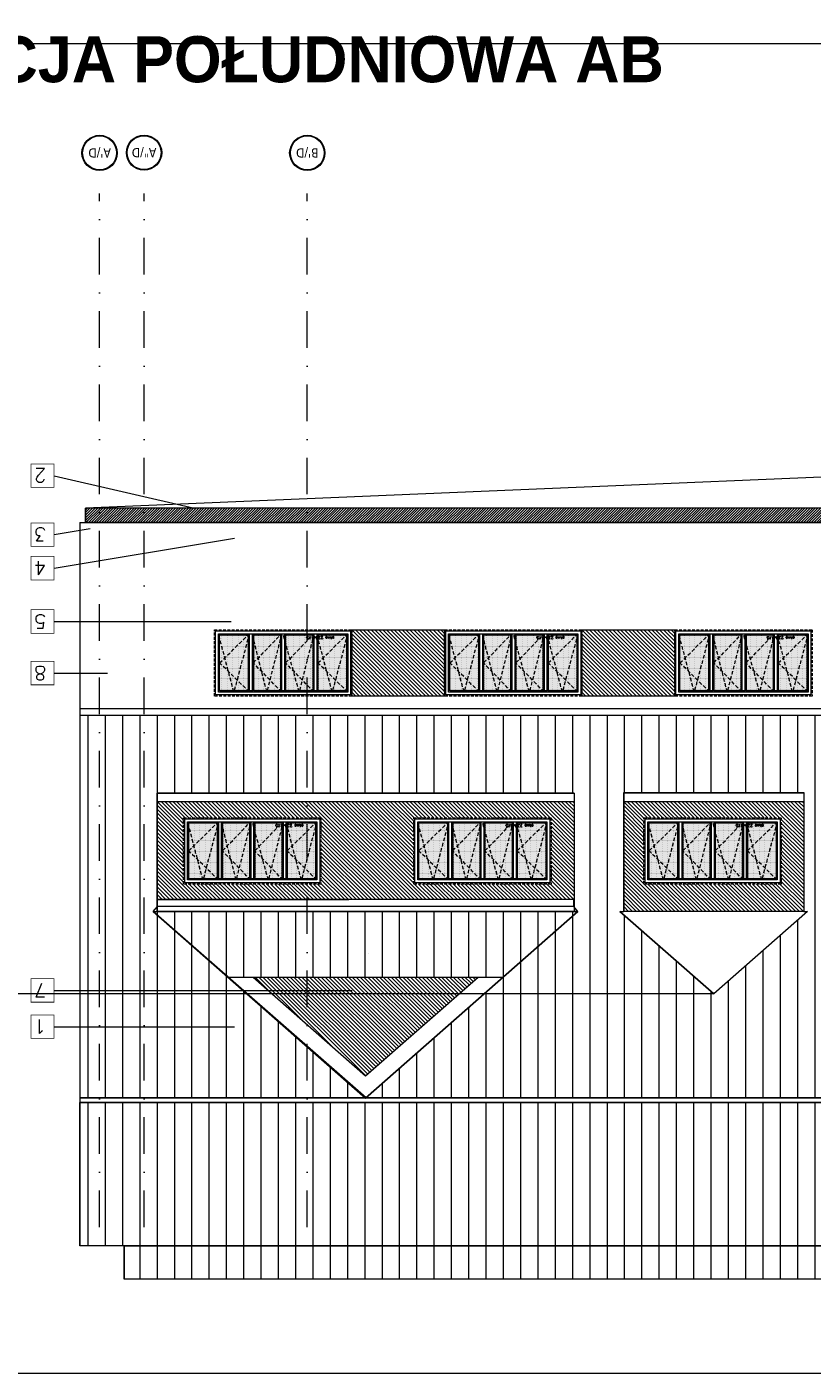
# Model space of a CAD drawing. Header units: millimetres. Extents: x -82287 to 177822, y -399756 to 0.
# Tile 208 of 228: x 57962 to 59323, y -205225 to -202891. Entities that reach past the tile are written whole.
import ezdxf
from ezdxf.enums import TextEntityAlignment as Align

# ---------------------------------------------------------------- set-up
doc = ezdxf.new("R2010")
doc.units = ezdxf.units.MM
doc.header["$MEASUREMENT"] = 0
for name, pattern in [('SUŁOSZOWA - PB 21 03$0$CACHE', [9.525, 6.35, -3.175]), ('SUŁOSZOWA - PB 21 03$0$CARKOVANA', [7.5, 5, -2.5]), ('SUŁOSZOWA - PB 21 03$0$DASHDOT', [25.4, 12.7, -6.35, 0, -6.35])]:
    doc.linetypes.add(name, pattern=pattern)
doc.layers.add('FL_XREF', color=252, linetype='Continuous')
for name, color, linetype, lineweight in [('SUŁOSZOWA - PB 21 03$0$! opisy okien elewacja', 251, 'Continuous', 0), ('SUŁOSZOWA - PB 21 03$0$!! 0_ Istn-okna', 251, 'Continuous', 0), ('SUŁOSZOWA - PB 21 03$0$!! 0_ Istn-sciany', 251, 'Continuous', 0), ('SUŁOSZOWA - PB 21 03$0$!! 0_ Opis', 251, 'Continuous', 0), ('SUŁOSZOWA - PB 21 03$0$!! 0_ WIDOK ELEWACJA', 251, 'Continuous', 0), ('SUŁOSZOWA - PB 21 03$0$!! 0_Opis_pom', 251, 'Continuous', 0), ('SUŁOSZOWA - PB 21 03$0$!! 1  WYDZIELENIE PPOŻ', 251, 'Continuous', 0), ('SUŁOSZOWA - PB 21 03$0$!! 1_ELEWACJA KOLOR', 251, 'Continuous', 0), ('SUŁOSZOWA - PB 21 03$0$!! 1_Hatch dach', 251, 'Continuous', 0), ('SUŁOSZOWA - PB 21 03$0$!! 1_OPIS POM NOWE', 251, 'Continuous', 0), ('SUŁOSZOWA - PB 21 03$0$!! 2_ELEWACJA COKÓŁ', 251, 'Continuous', 0), ('SUŁOSZOWA - PB 21 03$0$!! 2_TYNK OBRYS', 251, 'Continuous', 0), ('SUŁOSZOWA - PB 21 03$0$!!_1  OPISY ELEWACJE', 251, 'Continuous', 0), ('SUŁOSZOWA - PB 21 03$0$0-osie-liniA', 251, 'SUŁOSZOWA - PB 21 03$0$DASHDOT', 0), ('SUŁOSZOWA - PB 21 03$0$0-osie-tx', 251, 'Continuous', 0)]:
    doc.layers.add(name, color=color, linetype=linetype, lineweight=lineweight)
doc.layers.add('SUŁOSZOWA - PB 21 03$0$!! 0_ramki', color=251, linetype='Continuous', lineweight=0, plot=False)
doc.styles.add('SUŁOSZOWA - PB 21 03$0$ARIAL', font='tahoma.ttf')
doc.styles.add('SUŁOSZOWA - PB 21 03$0$STYLE10', font='arialbd.ttf')
doc.styles.add('SUŁOSZOWA - PB 21 03$0$TAHOMA', font='tahoma.ttf')
doc.styles.add('SUŁOSZOWA - PB 21 03$0$TXT', font='simplex.shx')
pattern_1 = [(90, (67938.474, -208996.977), (-30, 2e-15), [])]
pattern_2 = [(315, (0, 0), (3.36759605, 3.36759605), [])]

# ---------------------------------------------------------------- blocks, each defined once
blk = doc.blocks.new('SUŁOSZOWA - PB 21 03$0$OKNO 238 X 115')
at = {"layer": 'SUŁOSZOWA - PB 21 03$0$!! 1_Hatch dach', "true_color": 0x575757}
h = blk.add_hatch(dxfattribs=at)
h.set_pattern_fill('DOTS', color=251, angle=180)
h.set_pattern_definition([(180, (59136.3052, -192624.9467), (-0.79375, -1.5875), [0, -1.5875])])
h.paths.add_polyline_path([(49495, -204008.1), (49445.5, -204008.1), (49445.5, -203911.1), (49495, -203911.1)])
h = blk.add_hatch(dxfattribs=at)
h.set_pattern_fill('DOTS', color=251, angle=180)
h.set_pattern_definition([(180, (59194.8052, -192624.9467), (-0.79375, -1.5875), [0, -1.5875])])
h.paths.add_polyline_path([(49553.5, -204008.1), (49504, -204008.1), (49504, -203911.1), (49553.5, -203911.1)])
h = blk.add_hatch(dxfattribs=at)
h.set_pattern_fill('DOTS', color=251, angle=180)
h.set_pattern_definition([(180, (59250.8052, -192624.9467), (-0.79375, -1.5875), [0, -1.5875])])
h.paths.add_polyline_path([(49609.5, -204008.1), (49560, -204008.1), (49560, -203911.1), (49609.5, -203911.1)])
h = blk.add_hatch(dxfattribs=at)
h.set_pattern_fill('DOTS', color=251, angle=180)
h.set_pattern_definition([(180, (59306.8052, -192624.9467), (-0.79375, -1.5875), [0, -1.5875])])
h.paths.add_polyline_path([(49665.5, -204008.1), (49616, -204008.1), (49616, -203911.1), (49665.5, -203911.1)])
at = {"layer": 'SUŁOSZOWA - PB 21 03$0$!! 0_ Istn-okna', "linetype": 'SUŁOSZOWA - PB 21 03$0$CARKOVANA', "lineweight": 5}
blk.add_lwpolyline([(49674.5, -204017.1), (49436.5, -204017.1), (49436.5, -203902.1), (49674.5, -203902.1)], close=True, dxfattribs=at)
at = {"layer": 'SUŁOSZOWA - PB 21 03$0$!! 0_ Istn-okna'}
for points in [[(49672.5, -204015.1), (49438.5, -204015.1), (49438.5, -203904.1), (49672.5, -203904.1)], [(49667.5, -204010.1), (49443.5, -204010.1), (49443.5, -203909.1), (49667.5, -203909.1)]]:
    blk.add_lwpolyline(points, close=True, dxfattribs=at)
for points in [[(49495, -204008.1), (49445.5, -204008.1), (49445.5, -203911.1), (49495, -203911.1)], [(49495, -203911.1), (49495, -204008.1)], [(49497, -203909.1), (49497, -204010.1)], [(49502, -203909.1), (49502, -204010.1)], [(49504, -203911.1), (49551, -203911.1)], [(49504, -203911.1), (49504, -204008.1)], [(49551, -203911.1), (49551, -204008.1)], [(49553, -203909.1), (49553, -204010.1)], [(49558, -203909.1), (49558, -204010.1)], [(49560, -203911.1), (49607, -203911.1)], [(49560, -203911.1), (49560, -204008.1)], [(49607, -203911.1), (49607, -204008.1)], [(49609, -203909.1), (49609, -204010.1)], [(49614, -203909.1), (49614, -204010.1)], [(49616, -203911.1), (49665.5, -203911.1), (49665.5, -204008.1), (49616, -204008.1)], [(49616, -203911.1), (49616, -204008.1)], [(49502, -204008.1), (49497, -204008.1)], [(49551, -204008.1), (49504, -204008.1)], [(49558, -204008.1), (49553, -204008.1)], [(49607, -204008.1), (49560, -204008.1)], [(49614, -204008.1), (49609, -204008.1)]]:
    blk.add_lwpolyline(points, dxfattribs=at)
at = {"layer": 'SUŁOSZOWA - PB 21 03$0$!! 1_Hatch dach', "color": 251, "linetype": 'SUŁOSZOWA - PB 21 03$0$CACHE', "true_color": 0x575757}
for points in [[(49497, -203909.1), (49470.2, -204010.1), (49443.5, -203909.1)], [(49497, -204010.1), (49445.5, -203959.6), (49497, -203909.1)], [(49553, -203909.1), (49527.5, -204010.1), (49502, -203909.1)], [(49553, -204010.1), (49504, -203959.6), (49553, -203909.1)], [(49609, -203909.1), (49583.5, -204010.1), (49555.5, -203909.1)], [(49609, -204010.1), (49560, -203959.6), (49609, -203909.1)], [(49667.5, -203909.1), (49640.7, -204010.1), (49614, -203909.1)], [(49667.5, -204010.1), (49616, -203959.6), (49667.5, -203909.1)]]:
    blk.add_lwpolyline(points, dxfattribs=at)
at = {"insert": (49644.4, -203918.5), "char_height": 5, "attachment_point": 1, "rotation": 180, "style": 'SUŁOSZOWA - PB 21 03$0$TXT'}
blk.add_mtext_dynamic_manual_height_columns('okno 238x115', width=52.63, gutter_width=75, heights=[0], dxfattribs=at)
blk = doc.blocks.new('*U116')
h = blk.add_hatch(color=256)
edge = h.paths.add_edge_path()
edge.add_arc((0, 0), 30.6, 0, 360)
edge = h.paths.add_edge_path(flags=17)
edge.add_arc((0, 0), 29.4, 0, 360)
for radius in [30.6, 29.4]:
    blk.add_circle((0, 0), radius)
at = {"style": 'SUŁOSZOWA - PB 21 03$0$TAHOMA', "flags": 8}
blk.add_attdef('ANSICHTSNUMMER', text='', height=16, dxfattribs=at).set_placement((0, 0), align=Align.MIDDLE_CENTER)
blk = doc.blocks.new('SUŁOSZOWA - PB 21 03$0$BLOK OSIE DE')
at = {"layer": 'SUŁOSZOWA - PB 21 03$0$0-osie-liniA', "ltscale": 5}
for points in [[(58026.1, -212967.1), (58026.1, -211174.5)], [(58103.1, -212967.1), (58103.1, -211174.5)], [(58386.1, -212967.1), (58386.1, -211174.5)]]:
    blk.add_lwpolyline(points, dxfattribs=at)
at = {"layer": 'SUŁOSZOWA - PB 21 03$0$0-osie-tx'}
ref = blk.add_blockref('*U116', (58026.1, -211104), dxfattribs=at)
ref.add_attrib('ANSICHTSNUMMER', "A'/D", dxfattribs={"layer": '0', "height": 16, "rotation": 180, "style": 'SUŁOSZOWA - PB 21 03$0$TAHOMA', "flags": 8}).set_placement((58026.1, -211104), align=Align.MIDDLE_CENTER)
ref = blk.add_blockref('*U116', (58103.1, -211103.5), dxfattribs=at)
ref.add_attrib('ANSICHTSNUMMER', 'A"/D', dxfattribs={"layer": '0', "height": 16, "rotation": 180, "style": 'SUŁOSZOWA - PB 21 03$0$TAHOMA', "flags": 8}).set_placement((58103.1, -211103.5), align=Align.MIDDLE_CENTER)
ref = blk.add_blockref('*U116', (58386.1, -211104), dxfattribs=at)
ref.add_attrib('ANSICHTSNUMMER', "B'/D", dxfattribs={"layer": '0', "height": 16, "rotation": 180, "style": 'SUŁOSZOWA - PB 21 03$0$TAHOMA', "flags": 8}).set_placement((58386.1, -211104), align=Align.MIDDLE_CENTER)
blk = doc.blocks.new('SUŁOSZOWA - PB 21 03')
at = {"layer": 'SUŁOSZOWA - PB 21 03$0$!! 1_ELEWACJA KOLOR'}
h = blk.add_hatch(dxfattribs=at)
h.set_pattern_fill('ANSI31', color=251, scale=1.5, angle=-90)
h.set_pattern_definition([(315, (67539.4744, -208996.977), (3.367596, 3.367596), [])])
h.paths.add_polyline_path([(58463.06735, -203989.10743), (58624.06735, -203989.10743), (58624.06735, -204104.10743), (58463.06735, -204104.10743)])
h = blk.add_hatch(dxfattribs=at)
h.set_pattern_fill('ANSI31', color=251, scale=1.5, angle=-90)
h.set_pattern_definition([(315, (67938.4744, -208996.977), (3.367596, 3.367596), [])])
h.paths.add_polyline_path([(58862.06735, -203989.10743), (59023.06735, -203989.10743), (59023.06735, -204104.10743), (58862.06735, -204104.10743)])
h = blk.add_hatch(dxfattribs=at)
h.set_pattern_fill('ANSI31', color=251, scale=1.5, angle=-90)
h.set_pattern_definition(pattern_2)
h.paths.add_polyline_path([(58848.59686, -204287.45533), (58125.59686, -204287.45533), (58125.59686, -204457.12714), (58457.94233, -204457.12714), (58848.59686, -204457.12714)])
h.paths.add_polyline_path([(58409.56735, -204430.10743), (58171.56735, -204430.10743), (58171.56735, -204315.10743), (58409.56735, -204315.10743)], flags=16)
h.paths.add_polyline_path([(58407.56735, -204428.10743), (58173.56735, -204428.10743), (58173.56735, -204317.10743), (58407.56735, -204317.10743)], flags=0)
h.paths.add_polyline_path([(58402.56735, -204423.10743), (58178.56735, -204423.10743), (58178.56735, -204322.10743), (58402.56735, -204322.10743)], flags=0)
h.paths.add_polyline_path([(58400.52775, -204421.10743), (58376.34705, -204421.10743), (58375.81735, -204423.10743), (58375.28765, -204421.10743), (58351.06735, -204421.10743), (58351.06735, -204329.65884), (58349.06735, -204322.10743), (58349.06735, -204421.10743), (58344.06735, -204421.10743), (58344.06735, -204423.10743), (58342.12676, -204421.10743), (58319.0723, -204421.10743), (58318.56735, -204423.10743), (58318.01289, -204421.10743), (58295.06735, -204421.10743), (58295.06735, -204338.33958), (58293.06735, -204331.12529), (58293.06735, -204421.10743), (58288.06735, -204421.10743), (58288.06735, -204423.10743), (58286.12676, -204421.10743), (58263.0723, -204421.10743), (58262.56735, -204423.10743), (58262.0624, -204421.10743), (58239.06735, -204421.10743), (58239.06735, -204330.029), (58237.06735, -204322.10743), (58237.06735, -204421.10743), (58232.06735, -204421.10743), (58232.06735, -204423.10743), (58230.02775, -204421.10743), (58205.84705, -204421.10743), (58205.31735, -204423.10743), (58204.78765, -204421.10743), (58180.56735, -204421.10743), (58180.56735, -204324.10743), (58230.02775, -204324.10743), (58232.06735, -204322.10743), (58232.06735, -204421.10743), (58237.06735, -204421.10743), (58237.06735, -204322.10743), (58239.06735, -204330.029), (58239.06735, -204324.10743), (58286.12676, -204324.10743), (58288.06735, -204322.10743), (58288.06735, -204421.10743), (58293.06735, -204421.10743), (58293.06735, -204331.12529), (58295.06735, -204338.33958), (58295.06735, -204324.10743), (58342.12676, -204324.10743), (58344.06735, -204322.10743), (58344.06735, -204421.10743), (58349.06735, -204421.10743), (58349.06735, -204322.10743), (58351.06735, -204329.65884), (58351.06735, -204324.10743), (58400.52775, -204324.10743), (58402.56735, -204322.10743), (58400.56735, -204329.65884), (58400.56735, -204421.14627)], flags=0)
h.paths.add_polyline_path([(58570.56735, -204315.10743), (58808.56735, -204315.10743), (58808.56735, -204430.10743), (58570.56735, -204430.10743)], flags=16)
h.paths.add_polyline_path([(58572.56735, -204317.10743), (58806.56735, -204317.10743), (58806.56735, -204428.10743), (58572.56735, -204428.10743)], flags=0)
h.paths.add_polyline_path([(58577.56735, -204423.10743), (58577.56735, -204322.10743), (58801.56735, -204322.10743), (58801.56735, -204423.10743)], flags=0)
h.paths.add_polyline_path([(58579.56735, -204421.10743), (58579.56735, -204324.10743), (58629.02775, -204324.10743), (58631.06735, -204322.10743), (58631.06735, -204421.10743), (58636.06735, -204421.10743), (58636.06735, -204322.10743), (58638.06735, -204330.029), (58638.06735, -204324.10743), (58685.12676, -204324.10743), (58687.06735, -204322.10743), (58687.06735, -204421.10743), (58692.06735, -204421.10743), (58692.06735, -204331.12529), (58694.06735, -204338.33958), (58694.06735, -204324.10743), (58741.12676, -204324.10743), (58743.06735, -204322.10743), (58743.06735, -204421.10743), (58748.06735, -204421.10743), (58748.06735, -204322.10743), (58750.06735, -204329.65884), (58750.06735, -204324.10743), (58799.52775, -204324.10743), (58801.56735, -204322.10743), (58799.56735, -204329.65884), (58799.56735, -204421.14627), (58799.52775, -204421.10743), (58775.34705, -204421.10743), (58774.81735, -204423.10743), (58774.28765, -204421.10743), (58750.06735, -204421.10743), (58750.06735, -204329.65884), (58748.06735, -204322.10743), (58748.06735, -204421.10743), (58743.06735, -204421.10743), (58743.06735, -204423.10743), (58741.12676, -204421.10743), (58718.0723, -204421.10743), (58717.56735, -204423.10743), (58717.01289, -204421.10743), (58694.06735, -204421.10743), (58694.06735, -204338.33958), (58692.06735, -204331.12529), (58692.06735, -204421.10743), (58687.06735, -204421.10743), (58687.06735, -204423.10743), (58685.12676, -204421.10743), (58662.0723, -204421.10743), (58661.56735, -204423.10743), (58661.0624, -204421.10743), (58638.06735, -204421.10743), (58638.06735, -204330.029), (58636.06735, -204322.10743), (58636.06735, -204421.10743), (58631.06735, -204421.10743), (58631.06735, -204423.10743), (58629.02775, -204421.10743), (58604.84705, -204421.10743), (58604.31735, -204423.10743), (58603.78765, -204421.10743)], flags=0)
h.paths.add_polyline_path([(58380.7396, -204325.26706), (58326.81103, -204325.26706), (58326.81103, -204332.76706), (58380.7396, -204332.76706)], flags=8)
h.paths.add_polyline_path([(58779.7396, -204325.26706), (58725.81103, -204325.26706), (58725.81103, -204332.76706), (58779.7396, -204332.76706)], flags=8)
h = blk.add_hatch(dxfattribs=at)
h.set_pattern_fill('ANSI31', color=251, scale=1.5, angle=-90)
h.set_pattern_definition(pattern_2)
h.paths.add_polyline_path([(59246.59686, -204287.45533), (58934.59686, -204287.45533), (58934.59686, -204477.75954), (59246.59686, -204477.75954)])
h.paths.add_polyline_path([(58969.56735, -204430.10743), (58969.56735, -204315.10743), (59207.56735, -204315.10743), (59207.56735, -204430.10743)], flags=16)
h.paths.add_polyline_path([(58971.56735, -204428.10743), (58971.56735, -204317.10743), (59205.56735, -204317.10743), (59205.56735, -204428.10743)], flags=0)
h.paths.add_polyline_path([(58976.56735, -204423.10743), (58976.56735, -204322.10743), (59200.56735, -204322.10743), (59200.56735, -204423.10743)], flags=0)
h.paths.add_polyline_path([(59147.06735, -204421.10743), (59142.06735, -204421.10743), (59142.06735, -204423.10743), (59140.12676, -204421.10743), (59117.0723, -204421.10743), (59116.56735, -204423.10743), (59116.01289, -204421.10743), (59093.06735, -204421.10743), (59093.06735, -204338.33958), (59091.06735, -204331.12529), (59091.06735, -204421.10743), (59086.06735, -204421.10743), (59086.06735, -204423.10743), (59084.12676, -204421.10743), (59061.0723, -204421.10743), (59060.56735, -204423.10743), (59060.0624, -204421.10743), (59037.06735, -204421.10743), (59037.06735, -204330.029), (59035.06735, -204322.10743), (59035.06735, -204421.10743), (59030.06735, -204421.10743), (59030.06735, -204423.10743), (59028.02775, -204421.10743), (59003.84705, -204421.10743), (59003.31735, -204423.10743), (59002.78765, -204421.10743), (58978.56735, -204421.10743), (58978.56735, -204324.10743), (59028.02775, -204324.10743), (59030.06735, -204322.10743), (59030.06735, -204421.10743), (59035.06735, -204421.10743), (59035.06735, -204322.10743), (59037.06735, -204330.029), (59037.06735, -204324.10743), (59084.12676, -204324.10743), (59086.06735, -204322.10743), (59086.06735, -204421.10743), (59091.06735, -204421.10743), (59091.06735, -204331.12529), (59093.06735, -204338.33958), (59093.06735, -204324.10743), (59140.12676, -204324.10743), (59142.06735, -204322.10743), (59142.06735, -204421.10743), (59147.06735, -204421.10743), (59147.06735, -204322.10743), (59149.06735, -204329.65884), (59149.06735, -204324.10743), (59198.52775, -204324.10743), (59200.56735, -204322.10743), (59198.56735, -204329.65884), (59198.56735, -204421.14627), (59198.52775, -204421.10743), (59174.34705, -204421.10743), (59173.81735, -204423.10743), (59173.28765, -204421.10743), (59149.06735, -204421.10743), (59149.06735, -204329.65884), (59147.06735, -204322.10743)], flags=0)
h.paths.add_polyline_path([(59178.7396, -204325.26706), (59124.81103, -204325.26706), (59124.81103, -204332.76706), (59178.7396, -204332.76706)], flags=8)
h = blk.add_hatch(dxfattribs=at)
h.set_pattern_fill('ANSI31', color=251, scale=1.5, angle=-90)
h.set_pattern_definition(pattern_2)
h.paths.add_polyline_path([(58682.15457, -204591.41958), (58292.03915, -204591.41958), (58487.09686, -204763.07037)])
at = {"layer": 'SUŁOSZOWA - PB 21 03$0$!! 1_Hatch dach'}
h = blk.add_hatch(dxfattribs=at)
h.set_pattern_fill('_USER', color=8, scale=30, angle=90, pattern_type=0)
h.set_pattern_definition(pattern_1)
h.paths.add_polyline_path([(57991.56735, -204800.99821), (58487.89467, -204800.99821), (58118.98237, -204477.75954), (58125.59686, -204477.75954), (58125.59686, -204272.45533), (58848.59686, -204272.45533), (58848.59686, -204477.75954), (58855.21134, -204477.75954), (58487.89467, -204800.99821), (60054.29904, -204800.99821), (59686.98237, -204477.75954), (59693.59686, -204477.75954), (59693.59686, -204272.45533), (60416.59686, -204272.45533), (60416.59686, -204477.75954), (60423.21134, -204477.75954), (60055.89467, -204800.99821), (60790.56735, -204800.99821), (60790.56735, -204138.10743), (57991.56735, -204138.10743)])
h.paths.add_polyline_path([(58934.59686, -204477.75954), (58934.59686, -204271.27785), (59246.59686, -204271.27785), (59246.59686, -204477.75954), (59253.21134, -204477.75954), (59090.59686, -204620.86029), (58927.98237, -204477.75954)], flags=16)
h.paths.add_polyline_path([(59328.59686, -204477.75954), (59328.59686, -204271.27785), (59640.59686, -204271.27785), (59640.59686, -204477.75954), (59647.21134, -204477.75954), (59484.59686, -204620.86029), (59321.98237, -204477.75954)], flags=16)
h = blk.add_hatch(dxfattribs=at)
h.set_pattern_fill('_USER', color=8, scale=30, angle=90, pattern_type=0)
h.set_pattern_definition(pattern_1)
h.paths.add_polyline_path([(58855.21134, -204477.75954), (58519.76246, -204477.75954), (58118.98237, -204477.75954), (58248.70258, -204591.41958), (58726.0522, -204591.41958)])
h = blk.add_hatch(dxfattribs=at)
h.set_pattern_fill('_USER', color=8, scale=30, angle=90, pattern_type=0)
h.set_pattern_definition(pattern_1)
h.paths.add_polyline_path([(57991.56735, -204809.28152), (60790.56735, -204809.28152), (60790.56735, -205057.78093), (57991.56735, -205057.78093)])
h = blk.add_hatch(dxfattribs=at)
h.set_pattern_fill('_USER', color=8, scale=30, angle=90, pattern_type=0)
h.set_pattern_definition(pattern_1)
h.paths.add_polyline_path([(60790.56735, -205115.39), (58068.56735, -205115.39), (58068.56735, -205057.78093), (60790.56735, -205057.78093)])
at = {"layer": 'SUŁOSZOWA - PB 21 03$0$!! 2_ELEWACJA COKÓŁ'}
h = blk.add_hatch(dxfattribs=at)
h.set_pattern_fill('ANSI31', color=250)
h.set_pattern_definition([(45, (0, 0), (-2.24506403, 2.24506403), [])])
h.paths.add_polyline_path([(58001.56735, -203803.10743), (60196.56735, -203803.10743), (60196.56735, -203685.63192), (60074.78235, -203685.63192), (59738.28206, -203778.10743), (58001.56735, -203778.10743)])
at = {"layer": 'SUŁOSZOWA - PB 21 03$0$! opisy okien elewacja'}
for points in [[(57991.56735, -204800.99821), (58487.89467, -204800.99821), (58118.98237, -204477.75954), (58125.59686, -204477.75954), (58125.59686, -204272.45533), (58848.59686, -204272.45533), (58848.59686, -204477.75954), (58855.21134, -204477.75954), (58487.89467, -204800.99821), (60054.29904, -204800.99821), (59686.98237, -204477.75954), (59693.59686, -204477.75954), (59693.59686, -204272.45533), (60416.59686, -204272.45533), (60416.59686, -204477.75954), (60423.21134, -204477.75954), (60055.89467, -204800.99821), (60790.56735, -204800.99821), (60790.56735, -204138.10743), (57991.56735, -204138.10743)], [(58934.59686, -204477.75954), (58934.59686, -204271.27785), (59246.59686, -204271.27785), (59246.59686, -204477.75954), (59253.21134, -204477.75954), (59090.59686, -204620.86029), (58927.98237, -204477.75954)], [(57991.56735, -204809.28152), (60790.56735, -204809.28152), (60790.56735, -205057.78093), (57991.56735, -205057.78093)], [(60790.56735, -205115.39), (58068.56735, -205115.39), (58068.56735, -205057.78093), (60790.56735, -205057.78093)]]:
    blk.add_lwpolyline(points, close=True, dxfattribs=at)
blk.add_lwpolyline([(58491.85429, -204550.70655), (58491.85429, -204550.70655)], dxfattribs=at)
at = {"layer": 'SUŁOSZOWA - PB 21 03$0$!! 0_ Istn-sciany'}
blk.add_lwpolyline([(60074.78235, -203685.63192), (59738.28206, -203778.10743), (58001.56735, -203778.10743)], dxfattribs=at)
at = {"layer": 'SUŁOSZOWA - PB 21 03$0$!! 0_ WIDOK ELEWACJA'}
for points in [[(58001.56735, -203803.10743), (58001.56735, -203778.10743)], [(57991.56735, -203803.10743), (57991.56735, -205057.78093)], [(57991.56735, -203803.10743), (59761.56735, -203803.10743)], [(60196.56735, -203803.10743), (58001.56735, -203803.10743)], [(60790.56735, -204126.10743), (57991.56735, -204126.10743)], [(60790.56735, -204138.10743), (57991.56735, -204138.10743)], [(58125.59686, -204272.45533), (58125.59686, -204477.75954)], [(58848.59686, -204272.45533), (58125.59686, -204272.45533)], [(58848.59686, -204272.45533), (58848.59686, -204477.75954)], [(58934.59686, -204272.45533), (58934.59686, -204477.75954)], [(59246.59686, -204272.45533), (58934.59686, -204272.45533)], [(59246.59686, -204272.45533), (59246.59686, -204477.75954)], [(58848.59686, -204287.45533), (58125.59686, -204287.45533)], [(59246.59686, -204287.45533), (58934.59686, -204287.45533)], [(58118.98237, -204477.75954), (58126.18931, -204469.11573), (58126.18931, -204457.12714), (58457.94233, -204457.12714)], [(58855.21134, -204477.75954), (58848.00441, -204469.11573), (58848.00441, -204457.12714), (58126.18931, -204457.12714)], [(58118.98237, -204477.75954), (58855.21134, -204477.75954)], [(58118.98237, -204477.75954), (58487.09686, -204801.70029)], [(58118.98237, -204477.75954), (58487.09686, -204801.70029), (58855.21134, -204477.75954)], [(58848.59686, -204477.75954), (58125.59686, -204477.75954)], [(58848.00441, -204469.11573), (58126.18931, -204469.11573)], [(58855.21134, -204477.75954), (58487.09686, -204801.70029)], [(58855.21134, -204477.75954), (58519.76246, -204477.75954)], [(58927.98237, -204477.75954), (59090.59686, -204620.86029)], [(59246.59686, -204477.75954), (58934.59686, -204477.75954)], [(59253.21134, -204477.75954), (59090.59686, -204620.86029)], [(58248.14151, -204591.41958), (58726.0522, -204591.41958)], [(58292.03915, -204591.41958), (58487.09686, -204763.07037), (58682.15457, -204591.41958)], [(60790.56735, -204800.99821), (57991.56735, -204800.99821)], [(60790.56735, -204809.28152), (57991.56735, -204809.28152)], [(60790.56735, -205057.78093), (57991.56735, -205057.78093)], [(58068.56735, -205057.78093), (58068.56735, -205115.39)], [(60790.56735, -205115.39), (58068.56735, -205115.39)]]:
    blk.add_lwpolyline(points, dxfattribs=at)
at = {"layer": 'SUŁOSZOWA - PB 21 03$0$!! 0_ramki'}
blk.add_lwpolyline([(57423.43585, -205278.37862), (64626.72452, -205278.37862), (64599.09384, -202972.5386), (57395.80517, -202972.5386)], close=True, dxfattribs=at)
at = {"layer": 'SUŁOSZOWA - PB 21 03$0$!! 1  WYDZIELENIE PPOŻ'}
blk.add_lwpolyline([(59090.59686, -204620.86029), (57023.31395, -204620.86029)], dxfattribs=at)
at = {"layer": 'SUŁOSZOWA - PB 21 03$0$!! 2_ELEWACJA COKÓŁ', "color": 250}
blk.add_lwpolyline([(58001.56735, -203803.10743), (60196.56735, -203803.10743), (60196.56735, -203685.63192), (58001.56735, -203778.10743)], close=True, dxfattribs=at)
at = {"layer": 'SUŁOSZOWA - PB 21 03$0$!! 2_TYNK OBRYS'}
for points in [[(58463.06735, -203989.10743), (58624.06735, -203989.10743), (58624.06735, -204104.10743), (58463.06735, -204104.10743)], [(58862.06735, -203989.10743), (59023.06735, -203989.10743), (59023.06735, -204104.10743), (58862.06735, -204104.10743)]]:
    blk.add_lwpolyline(points, close=True, dxfattribs=at)
at = {"layer": 'SUŁOSZOWA - PB 21 03$0$!!_1  OPISY ELEWACJE', "const_width": 1.2}
for points in [[(57947.05456, -203701.70275), (57947.05456, -203742.24754), (57907.34022, -203742.24754), (57907.34022, -203701.70275)], [(57947.05456, -203701.70275), (57947.05456, -203742.24754), (57907.34022, -203742.24754), (57907.34022, -203701.70275)], [(57947.05456, -203803.669), (57947.05456, -203844.21379), (57907.34022, -203844.21379), (57907.34022, -203803.669)], [(57947.05456, -203803.669), (57947.05456, -203844.21379), (57907.34022, -203844.21379), (57907.34022, -203803.669)], [(57947.05456, -203862.00977), (57947.05456, -203902.55456), (57907.34022, -203902.55456), (57907.34022, -203862.00977)], [(57947.05456, -203862.00977), (57947.05456, -203902.55456), (57907.34022, -203902.55456), (57907.34022, -203862.00977)], [(57947.05456, -203954.50608), (57947.05456, -203995.05087), (57907.34022, -203995.05087), (57907.34022, -203954.50608)], [(57947.05456, -203954.50608), (57947.05456, -203995.05087), (57907.34022, -203995.05087), (57907.34022, -203954.50608)], [(57947.05456, -204044.10271), (57947.05456, -204084.6475), (57907.34022, -204084.6475), (57907.34022, -204044.10271)], [(57947.05456, -204044.10271), (57947.05456, -204084.6475), (57907.34022, -204084.6475), (57907.34022, -204044.10271)], [(57947.05456, -204594.48185), (57947.05456, -204635.02664), (57907.34022, -204635.02664), (57907.34022, -204594.48185)], [(57947.05456, -204594.48185), (57947.05456, -204635.02664), (57907.34022, -204635.02664), (57907.34022, -204594.48185)], [(57947.05456, -204657.41405), (57947.05456, -204697.95884), (57907.34022, -204697.95884), (57907.34022, -204657.41405)], [(57947.05456, -204657.41405), (57947.05456, -204697.95884), (57907.34022, -204697.95884), (57907.34022, -204657.41405)]]:
    blk.add_lwpolyline(points, close=True, dxfattribs=at)
at = {"layer": 'SUŁOSZOWA - PB 21 03$0$!!_1  OPISY ELEWACJE'}
for points in [[(57947.05456, -203721.97515), (58190.66578, -203778.10743)], [(57947.05456, -203823.9414), (58009.89886, -203813.52442)], [(57947.05456, -203882.28217), (58259.99029, -203830.41039)], [(57947.05456, -203974.77847), (58253.86879, -203974.77847)], [(57947.05456, -204064.37511), (58039.56412, -204064.37511)], [(57947.05456, -204614.75424), (58463.66266, -204614.75424)], [(57947.05456, -204677.68644), (58259.99029, -204677.68644)]]:
    blk.add_lwpolyline(points, dxfattribs=at)
blk.add_blockref('SUŁOSZOWA - PB 21 03$0$BLOK OSIE DE', (0, 7941.93976))
at = {"layer": 'SUŁOSZOWA - PB 21 03$0$! opisy okien elewacja'}
for p in [(8788.57178, -87.02756), (9187.57178, -87.02756), (9586.57178, -87.02756), (8735.07178, -413.02756), (9134.07178, -413.02756), (9533.07178, -413.02756)]:
    blk.add_blockref('SUŁOSZOWA - PB 21 03$0$OKNO 238 X 115', p, dxfattribs=at)
at = {"layer": 'SUŁOSZOWA - PB 21 03$0$!! 0_ Opis', "style": 'SUŁOSZOWA - PB 21 03$0$STYLE10', "width": 0.95}
blk.add_text('ELEWACJA POŁUDNIOWA AB', height=80, dxfattribs=at).set_placement((57458.92604, -203039.53698))
at = {"layer": 'SUŁOSZOWA - PB 21 03$0$!! 0_Opis_pom', "ltscale": 0.7, "style": 'SUŁOSZOWA - PB 21 03$0$ARIAL'}
for tag, p in [('B0,19', (52679.2094, -194257.55204)), ('B2,14', (73874.0461, -194402.0887)), ('B1,21', (60405.50261, -194427.18207)), ('B2,12', (73342.49259, -194413.89249)), ('A1,16', (59129.54925, -194448.08429)), ('B1/17', (59524.53699, -194450.37428)), ('B1,19', (59914.81903, -194448.15658)), ('1,23', (61575.22173, -194450.37428)), ('B2,11', (73069.01144, -194438.89383)), ('B2,16', (75195.07765, -194441.83446)), ('B0,15', (51514.15008, -194461.8073)), ('B0,18', (52071.43815, -194478.40179)), ('A1,1', (58808.06672, -194460.94161)), ('B1,18', (59715.51745, -194473.87108)), ('1,22', (60947.33929, -194456.1144)), ('B2,17', (75506.7465, -194471.3759)), ('B2,19.1', (76701.67035, -194466.03695)), ('B3,7', (87459.81312, -194465.07097)), ('B3,3', (88235.73906, -194465.79732)), ('B3,8', (90006.66539, -194478.47972)), ('B1,20', (60198.53687, -194490.17374)), ('B2,10', (72728.63362, -194489.37283)), ('B2,13', (73649.91716, -194500.01242)), ('B2,15', (74566.38885, -194487.81114)), ('B3,6', (86826.65132, -194483.15512)), ('A0,6', (49094.40602, -194505.72387)), ('A0,4', (49692.81919, -194517.93289)), ('A0,3', (49906.53818, -194524.03766)), ('B0,22', (54187.56644, -194519.04308)), ('A1,6', (58565.96262, -194514.50753)), ('B1,1', (61908.24378, -194515.48656)), ('A2,5', (72452.45009, -194505.90583)), ('A0,5', (49399.71914, -194533.19455)), ('B0,20', (53125.45224, -194527.8835)), ('B0,21', (53847.26622, -194535.08002)), ('B1,3', (62229.35503, -194604.49851)), ('B2,18', (75922.43604, -194612.23635)), ('B2,19', (77152.69039, -194617.53776)), ('A3,4', (85509.27934, -194642.47136)), ('B0,24B', (54824.42896, -194684.26784)), ('B0,13', (50367.63944, -194706.5583)), ('B0,16', (51457.40872, -194704.43091)), ('B0,17', (51897.58569, -194706.77195)), ('B1,4', (63476.45184, -194691.11207)), ('A2,4', (71695.75649, -194707.44268)), ('A1,5', (58149.22649, -194724.80163)), ('A2.1', (72371.45884, -194731.56251)), ('B0,23', (54542.05776, -194742.93939)), ('A1,2', (58744.42262, -194746.622)), ('B1,2D', (60756.29674, -194750.92727)), ('A1,15', (59129.54925, -194780.73348)), ('B0,14', (50962.60809, -194789.06568)), ('B1,4', (63483.03852, -194791.04365)), ('A3.1', (86079.08704, -194786.62422)), ('A0,2', (49295.91259, -194810.95246)), ('B0,7', (52851.95551, -194845.56115)), ('B1,2B', (62374.83512, -194841.86715)), ('B2.7', (74548.27897, -194836.12781)), ('B3,2', (89035.72921, -194837.99287)), ('B1,2A', (61803.35407, -194869.27513)), ('B0,8', (51561.38742, -194890.27848)), ('A1,3', (58810.05243, -195008.83917)), ('A3.2', (86016.50296, -195004.88875)), ('A0,1', (49914.27925, -195025.82804)), ('A0,10', (49695.87246, -195042.9259)), ('B0,17', (51225.06492, -195049.74007)), ('A0,7', (49042.50308, -195082.6056)), ('B0,6', (52110.41055, -195069.39267)), ('B1,8', (61403.63433, -195071.25189)), ('A2.2', (72371.45884, -195070.78713)), ('B2.2', (74976.1855, -195068.47988)), ('B3,11', (88623.94853, -195099.23575)), ('B3,4', (87612.56208, -195132.78192)), ('B3,5', (86839.47632, -195174.05241)), ('B0,12', (50313.60595, -195207.52936)), ('B0,11', (50726.178, -195219.06638)), ('B3,10', (89778.42161, -195220.68871)), ('B0,24A', (54359.17011, -195245.97867)), ('B1,6', (63686.26823, -195231.3997)), ('A0,11', (49643.96951, -195271.84772)), ('B0,10', (51476.34179, -195259.44699)), ('A1,4', (58093.66276, -195250.96213)), ('B3,9', (90479.74099, -195260.18621)), ('A0,8', (49042.50308, -195293.21363)), ('B0,9', (51798.4912, -195291.17482)), ('B1,14', (59332.54805, -195280.73534)), ('B2,21', (75970.16114, -195290.81005)), ('B1,13', (60186.62513, -195314.46953)), ('B1,5', (63419.22943, -195317.21026)), ('A2.3', (71832.37045, -195318.78232)), ('B2,9', (73175.51251, -195317.21162)), ('B2,4', (74493.5947, -195318.7733)), ('B2,3', (74674.2815, -195319.28036)), ('A3,3', (85569.83931, -195318.78232)), ('B0,3', (52068.59538, -195319.60465)), ('B1,10', (60892.94126, -195319.45825)), ('B2,8', (73894.209, -195338.18956)), ('B3,1', (88723.65615, -195329.98594)), ('B0,2', (52227.2348, -195357.98297)), ('B1,9', (61058.12383, -195344.48743)), ('B2.1', (75304.74121, -195348.36327)), ('B2,20', (77211.021, -195343.82367)), ('B1,2C', (61827.40698, -195369.02625)), ('B1,7', (62134.52151, -195372.05069)), ('B0,1', (53061.17304, -195403.85659)), ('A0,9', (49001.50444, -195413.15723)), ('A0,12', (49689.76592, -195485.50737)), ('B0,4', (52224.78303, -195500.96352)), ('B1,11', (61050.00078, -195512.89565)), ('B2,5', (74686.48999, -195507.24036)), ('B1,12', (60864.00751, -195544.00738)), ('B2,6', (74499.29165, -195549.55175)), ('B0,5', (52066.14362, -195556.83806)), ('C2,2', (74812.78942, -195865.8959)), ('C1,3', (61091.58871, -195973.27844)), ('C0,2A', (52278.30875, -196050.48297)), ('C0,1', (52808.36775, -196132.34208)), ('C1,2', (61690.27405, -196439.72387)), ('C1,1', (62060.59754, -196465.28533)), ('C3,1', (88979.71614, -196545.67785)), ('C0,2B', (53028.88223, -196668.8019)), ('C1,4', (61008.68123, -196686.32122)), ('C2,1', (75334.65984, -196786.2197)), ('C2,3', (74834.65119, -196933.26657)), ('C1,5', (61062.7252, -196991.42453)), ('C1,10', (62127.38542, -196998.81344)), ('C1,9', (62147.33751, -197289.53424)), ('C0,3', (52181.98562, -197341.92176)), ('C1,6', (61131.41824, -197329.69535)), ('C0,4', (52345.96562, -197596.60561)), ('D1,1', (73931.12245, -197584.03121)), ('D0,18', (60296.49264, -197617.95269)), ('C2,4', (75243.70451, -197663.89)), ('D0,7', (59141.53804, -197722.84718)), ('D0,17', (60701.16801, -197741.44864)), ('C1,7', (61222.2575, -197737.18052)), ('D1,4', (73157.19908, -197744.29721)), ('D0,3', (59562.25866, -197751.14316)), ('D1,6', (72757.78643, -197751.22612)), ('D0,6', (58741.71849, -197802.61699)), ('D0,10', (58357.73602, -197820.93991)), ('D,09', (59195.67196, -197881.51243)), ('C0,5', (52269.72696, -197902.4362)), ('C0,6', (52872.93793, -197917.07354)), ('D0,2', (59943.06082, -197917.06725)), ('D1,3', (73475.28953, -197924.29875)), ('D0,16', (60721.3534, -197935.2949)), ('D0,8', (59058.9008, -197963.64925)), ('D0,5', (59448.52586, -197969.8061)), ('D1,5', (73291.61607, -197999.29956)), ('C2,5', (74555.08284, -197988.7886)), ('D0,4', (59655.02693, -198042.2589)), ('D0,15', (60692.12223, -198127.4643)), ('D0,1', (59931.33074, -198173.12806)), ('D1,2', (73578.07819, -198172.30068)), ('D0,11', (58161.27105, -198211.45823)), ('D0,12', (58250.99458, -198537.17631)), ('D0,13', (58250.99458, -198764.99605)), ('D0,14', (59130.08589, -198795.3373)), ('D1,7', (71854.87376, -198786.88467)), ('D1,8', (71715.35366, -199212.44512))]:
    blk.add_attdef(tag, text='', height=11.968, dxfattribs=at).set_placement(p, align=Align.MIDDLE_CENTER)
at = {"layer": 'SUŁOSZOWA - PB 21 03$0$!! 1_OPIS POM NOWE', "style": 'SUŁOSZOWA - PB 21 03$0$ARIAL'}
for tag, p in [('C1.7A', (61271.6179, -197538.30303)), ('C2.5B', (74970.66097, -197546.70728)), ('C2,5C', (74903.71123, -197659.13664)), ('C2.4', (75374.07862, -197726.11453)), ('D1,2B', (74322.25834, -197791.43247)), ('C1.7C', (61260.26049, -197811.38428)), ('C1.8B', (61588.27341, -197817.62151)), ('C1.8A', (61884.42005, -197818.94854)), ('C1.7B', (61322.12354, -197933.89849)), ('C2,5A', (74943.41937, -197993.49482)), ('E1.2', (62164.78326, -198139.98688)), ('E1.5E', (62692.10372, -198153.27854)), ('D1,2C', (73419.9359, -198156.57844)), ('E2.9', (75361.45041, -198161.88904)), ('E2.7', (76022.45692, -198162.26272)), ('E3.1', (88990.58975, -198158.87886)), ('E1.5D', (62993.60773, -198185.416)), ('D1,2A', (74280.17915, -198172.30068)), ('E1.1', (61330.46191, -198191.9806)), ('E1.5C', (63016.9343, -198246.3437)), ('E1.5B', (63264.15117, -198307.8661)), ('E3.2', (88781.41347, -198385.24275)), ('E1.6', (61022.6264, -198421.00827)), ('E2.2', (74782.75417, -198427.85813)), ('E2.8', (75757.29014, -198437.09188)), ('E2.6', (76531.8031, -198444.40756)), ('E1.5A', (63049.47589, -198456.39852)), ('E3.4', (89392.22607, -198450.03942)), ('E1.5G', (62892.39981, -198586.12622)), ('E1.5F', (62736.15118, -198589.14592)), ('E1,4', (61888.25021, -198652.6996)), ('E2.1', (75803.99631, -198697.05773)), ('E1.5L', (63297.7633, -198733.65678)), ('E1.3', (61058.5992, -198806.28147)), ('E1.5H', (62893.53005, -198830.01758)), ('E2,3', (74778.52304, -198843.9541)), ('E3.3', (89150.95684, -198867.32581)), ('E1.5K', (63266.15427, -198904.67789)), ('E1.5I', (62723.74907, -199005.87002)), ('E2.4', (75135.87669, -199083.20857)), ('E2.5', (76615.04061, -199164.91143)), ('E1.5J', (63204.25187, -199215.697))]:
    blk.add_attdef(tag, text='', height=11.968, dxfattribs=at).set_placement(p, align=Align.MIDDLE_CENTER)
at = {"layer": 'SUŁOSZOWA - PB 21 03$0$!!_1  OPISY ELEWACJE', "char_height": 24, "attachment_point": 1, "rotation": 180, "style": 'SUŁOSZOWA - PB 21 03$0$TXT'}
for s, insert in [('2', (57933.35264, -203733.57891)), ('3', (57933.35264, -203835.54516)), ('4', (57933.35264, -203893.88594)), ('5', (57933.35264, -203986.38224)), ('8', (57933.35264, -204075.97887)), ('7', (57933.35264, -204626.35801)), ('1', (57933.35264, -204689.29021))]:
    blk.add_mtext_dynamic_manual_height_columns(s, width=40.5447886, gutter_width=90, heights=[0], dxfattribs=dict(at, insert=insert))

msp = doc.modelspace()

# ---------------------------------------------------------------- block references
at = {"layer": 'FL_XREF'}
msp.add_blockref('SUŁOSZOWA - PB 21 03', (62.3, 52.9), dxfattribs=at)

doc.saveas('drawing.dxf')
